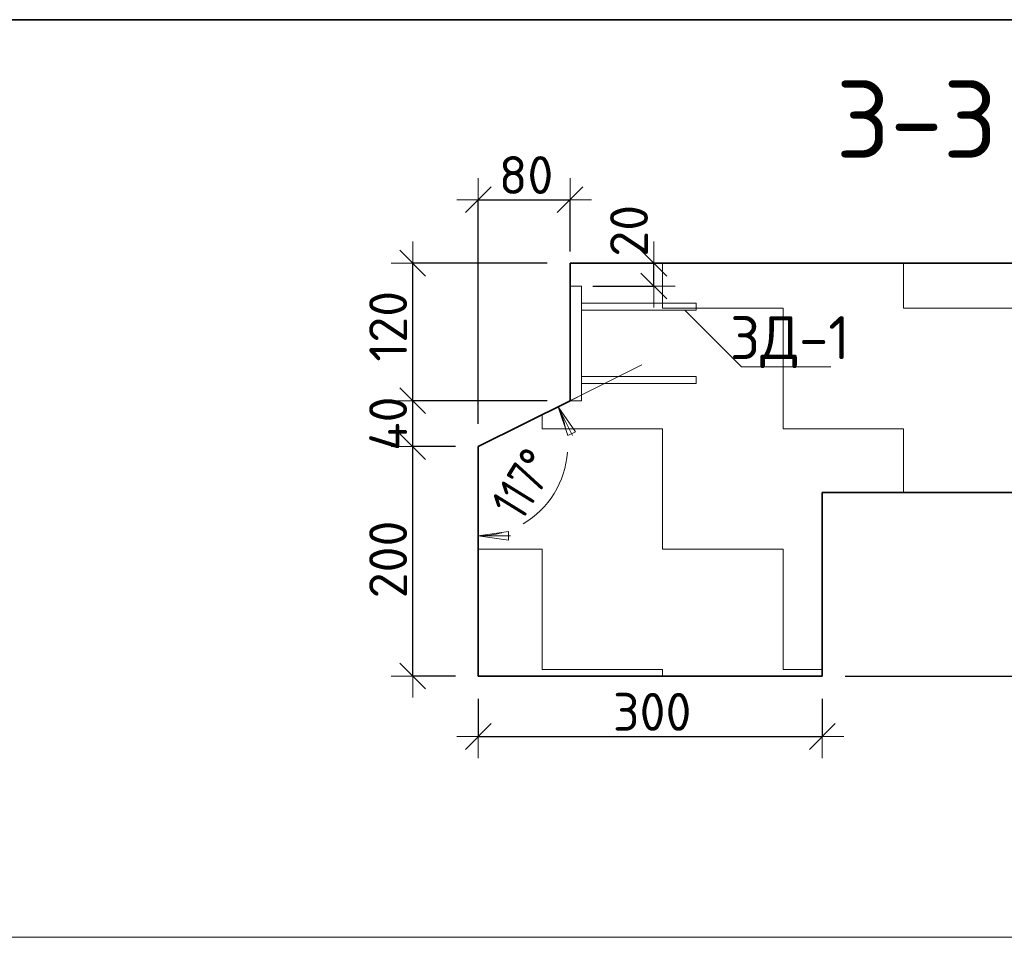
# Model space of a CAD drawing. Header units: metres. Extents: x -38 to 97, y -15 to 21.
# Tile 153 of 184: x 74.199 to 75.058, y 12.472 to 13.272. Entities that reach past the tile are written whole.
import ezdxf

# ---------------------------------------------------------------- set-up
doc = ezdxf.new("R2010")
doc.units = ezdxf.units.M
doc.header["$PDMODE"] = 65
for name, color, linetype, lineweight in [('XR$3$Перекрытие_ Сборный элемент', 7, 'Continuous', 35), ('XR$3$Размерная линия_ общее', 7, 'Continuous', 13), ('XR$3$Текст_ общее_1', 7, 'Continuous', 13), ('XR$4$Перекрытие_ Сборный элемент', 7, 'Continuous', 35), ('XR$4$Размерная линия_ общее', 7, 'Continuous', 13), ('XR$4$Текст_ общее_1', 7, 'Continuous', 13)]:
    doc.layers.add(name, color=color, linetype=linetype, lineweight=lineweight)
doc.styles.add('ISOCPEUR', font='txt')
doc.dimstyles.new('DIMSTYLE_11', dxfattribs={"dimtxt": 0.033, "dimasz": 0.0375, "dimexe": 0, "dimexo": 0, "dimgap": 0.0165, "dimtad": 2, "dimdec": 0, "dimlfac": 1000, "dimrnd": 1, "dimzin": 12, "dimdsep": 46, "dimtxsty": 'ISOCPEUR', "dimblk1": 'ALL_ML_STRICH', "dimblk2": 'ALL_ML_STRICH', "dimsah": 1, "dimcen": 0, "dimclrd": 7, "dimclre": 256, "dimclrt": 7, "dimadec": 0, "dimazin": 0, "dimtfac": 1, "dimtdec": 0, "dimtix": 1, "dimtmove": 2, "dimatfit": 3, "dimfxl": 0, "dimtvp": 1.2, "dimtzin": 0, "dimlwd": 0, "dimlwe": -3, "dimarcsym": 0})
doc.dimstyles.new('DIMSTYLE_28', dxfattribs={"dimtxt": 0.033, "dimasz": 0.0375, "dimexe": 0, "dimexo": 0, "dimgap": 0.0165, "dimtad": 2, "dimdec": 0, "dimlfac": 1000, "dimrnd": 5, "dimzin": 12, "dimdsep": 46, "dimtxsty": 'ISOCPEUR', "dimblk1": 'ALL_ML_STRICH', "dimblk2": 'ALL_ML_STRICH', "dimsah": 1, "dimcen": 0, "dimclrd": 7, "dimclre": 256, "dimclrt": 7, "dimadec": 0, "dimazin": 0, "dimtfac": 1, "dimtdec": 0, "dimtix": 1, "dimtmove": 2, "dimatfit": 3, "dimfxl": 0, "dimtzin": 0, "dimlwd": 0, "dimlwe": -3, "dimarcsym": 0})
doc.dimstyles.new('DIMSTYLE_29', dxfattribs={"dimtxt": 0.033, "dimasz": 0.0375, "dimexe": 0, "dimexo": 0, "dimgap": 0.0165, "dimtad": 2, "dimdec": 0, "dimlfac": 1000, "dimrnd": 5, "dimzin": 12, "dimdsep": 46, "dimtxsty": 'ISOCPEUR', "dimblk1": 'ALL_ML_STRICH', "dimblk2": 'ALL_ML_STRICH', "dimsah": 1, "dimcen": 0, "dimclrd": 7, "dimclre": 256, "dimclrt": 7, "dimadec": 0, "dimazin": 0, "dimtfac": 1, "dimtdec": 0, "dimtix": 1, "dimtmove": 2, "dimatfit": 3, "dimfxl": 0, "dimtvp": 1.2, "dimtzin": 0, "dimlwd": 0, "dimlwe": -3, "dimarcsym": 0})
doc.dimstyles.new('DIMSTYLE_30', dxfattribs={"dimtxt": 0.033, "dimasz": 0.0375, "dimexe": 0, "dimexo": 0, "dimgap": 0.0165, "dimtad": 2, "dimdec": 0, "dimlfac": 1000, "dimrnd": 5, "dimzin": 12, "dimdsep": 46, "dimtxsty": 'ISOCPEUR', "dimblk1": 'ALL_ML_STRICH', "dimblk2": 'ALL_ML_STRICH', "dimsah": 1, "dimcen": 0, "dimclrd": 7, "dimclre": 256, "dimclrt": 7, "dimadec": 0, "dimazin": 0, "dimtfac": 1, "dimtdec": 0, "dimtix": 1, "dimtmove": 2, "dimatfit": 3, "dimfxl": 0, "dimtzin": 0, "dimlwd": 0, "dimlwe": -3, "dimarcsym": 0})
doc.dimstyles.new('DIMSTYLE_35', dxfattribs={"dimtxt": 0.033, "dimasz": 0.0375, "dimexe": 0, "dimexo": 0, "dimgap": 0.0165, "dimtad": 2, "dimdec": 0, "dimlfac": 1000, "dimrnd": 5, "dimzin": 12, "dimdsep": 46, "dimtxsty": 'ISOCPEUR', "dimblk1": 'ALL_ML_STRICH', "dimblk2": 'ALL_ML_STRICH', "dimsah": 1, "dimcen": 0, "dimclrd": 7, "dimclre": 256, "dimclrt": 7, "dimadec": 0, "dimazin": 0, "dimtfac": 1, "dimtdec": 0, "dimtix": 1, "dimtmove": 2, "dimatfit": 3, "dimfxl": 0, "dimtvp": 1.2, "dimtzin": 0, "dimlwd": 0, "dimlwe": -3, "dimarcsym": 0})
doc.dimstyles.new('DIMSTYLE_8', dxfattribs={"dimtxt": 0.033, "dimasz": 0.0375, "dimexe": 0, "dimexo": 0, "dimgap": 0.0165, "dimtad": 2, "dimdec": 0, "dimlfac": 1000, "dimrnd": 1, "dimzin": 12, "dimdsep": 46, "dimtxsty": 'ISOCPEUR', "dimblk1": 'ALL_ML_STRICH', "dimblk2": 'ALL_ML_STRICH', "dimsah": 1, "dimcen": 0, "dimclrd": 7, "dimclre": 256, "dimclrt": 7, "dimadec": 0, "dimazin": 0, "dimtfac": 1, "dimtdec": 0, "dimtix": 1, "dimtmove": 2, "dimatfit": 3, "dimfxl": 0, "dimtzin": 0, "dimlwd": 0, "dimlwe": -3, "dimarcsym": 0})
pattern_1 = [(0, (0.21, 0.21), (0.105, 0.105), [0.105, -0.105]), (90, (0.21, 0.21), (-0.105, 0.105), [0.105, -0.105])]

# ---------------------------------------------------------------- blocks, each defined once
blk = doc.blocks.new('ALL_ML_STRICH')
at = {"color": 0, "linetype": 'ByBlock', "lineweight": -2}
for p, q in [((0, -0.5), (0, 0.5)), ((-0.3, -0.3), (0.3, 0.3)), ((-1, 0), (0.5, 0))]:
    blk.add_line(p, q, dxfattribs=at)
blk = doc.blocks.new('*D104')
at = {"layer": 'DEFPOINTS', "color": 7, "linetype": 'Continuous', "lineweight": 13, "transparency": 33554687}
for p in [(75.22301, 12.85949), (75.31543, 12.85949), (74.89936, 12.69949)]:
    blk.add_point(p, dxfattribs=at)
at = {"layer": 'XR$3$Размерная линия_ общее', "color": 253, "linetype": 'Continuous', "lineweight": -2, "true_color": 0xa0a0a0, "transparency": 33554687}
for p, q in [((75.24301, 12.85949), (75.31543, 12.85949)), ((74.91936, 12.69949), (75.31543, 12.69949))]:
    blk.add_line(p, q, dxfattribs=at)
at = {"layer": 'XR$3$Размерная линия_ общее', "color": 7, "linetype": 'Continuous', "lineweight": -2, "transparency": 33554687}
blk.add_line((75.31543, 12.85949), (75.31543, 12.69949), dxfattribs=at)
at = {"layer": 'XR$3$Размерная линия_ общее', "color": 7, "linetype": 'Continuous', "lineweight": 13, "transparency": 33554687, "xscale": 0.0375, "yscale": 0.0375, "zscale": 0.0375}
for p, rotation in [((75.31543, 12.85949), 90), ((75.31543, 12.69949), 270)]:
    blk.add_blockref('ALL_ML_STRICH', p, dxfattribs=dict(at, rotation=rotation))
at = {"layer": 'XR$3$Размерная линия_ общее', "color": 7, "linetype": 'Continuous', "lineweight": 13, "transparency": 33554687, "insert": (75.29393, 12.78444), "char_height": 0.033, "width": 0.099, "attachment_point": 5, "rotation": 90, "style": 'ISOCPEUR'}
blk.add_mtext('\\A1;{160}', dxfattribs=at)
blk = doc.blocks.new('*D113')
at = {"layer": 'DEFPOINTS', "color": 7, "linetype": 'Continuous', "lineweight": 13, "transparency": 33554687}
for p in [(74.59936, 12.69949), (74.89936, 12.69949), (74.59936, 12.64675)]:
    blk.add_point(p, dxfattribs=at)
at = {"layer": 'XR$3$Размерная линия_ общее', "color": 253, "linetype": 'Continuous', "lineweight": -2, "true_color": 0xa0a0a0, "transparency": 33554687}
for p, q in [((74.59936, 12.67949), (74.59936, 12.64675)), ((74.89936, 12.67949), (74.89936, 12.64675))]:
    blk.add_line(p, q, dxfattribs=at)
at = {"layer": 'XR$3$Размерная линия_ общее', "color": 7, "linetype": 'Continuous', "lineweight": -2, "transparency": 33554687}
blk.add_line((74.59936, 12.64675), (74.89936, 12.64675), dxfattribs=at)
at = {"layer": 'XR$3$Размерная линия_ общее', "color": 7, "linetype": 'Continuous', "lineweight": 13, "transparency": 33554687, "xscale": 0.0375, "yscale": 0.0375, "zscale": 0.0375, "rotation": 180}
blk.add_blockref('ALL_ML_STRICH', (74.59936, 12.64675), dxfattribs=at)
at = {"layer": 'XR$3$Размерная линия_ общее', "color": 7, "linetype": 'Continuous', "lineweight": 13, "transparency": 33554687, "xscale": 0.0375, "yscale": 0.0375, "zscale": 0.0375}
blk.add_blockref('ALL_ML_STRICH', (74.89936, 12.64675), dxfattribs=at)
at = {"layer": 'XR$3$Размерная линия_ общее', "color": 7, "linetype": 'Continuous', "lineweight": 13, "transparency": 33554687, "insert": (74.75101, 12.66825), "char_height": 0.033, "width": 0.099, "attachment_point": 5, "style": 'ISOCPEUR'}
blk.add_mtext('\\A1;{300}', dxfattribs=at)
blk = doc.blocks.new('*D224')
at = {"layer": 'DEFPOINTS', "color": 7, "linetype": 'Continuous', "lineweight": 13, "transparency": 33554687}
for p in [(74.59936, 12.89949), (74.54217, 12.69949), (74.59936, 12.69949)]:
    blk.add_point(p, dxfattribs=at)
at = {"layer": 'XR$3$Размерная линия_ общее', "color": 253, "linetype": 'Continuous', "lineweight": -2, "true_color": 0xa0a0a0, "transparency": 33554687}
for p, q in [((74.57936, 12.89949), (74.54217, 12.89949)), ((74.57936, 12.69949), (74.54217, 12.69949))]:
    blk.add_line(p, q, dxfattribs=at)
at = {"layer": 'XR$3$Размерная линия_ общее', "color": 7, "linetype": 'Continuous', "lineweight": -2, "transparency": 33554687}
blk.add_line((74.54217, 12.69949), (74.54217, 12.89949), dxfattribs=at)
at = {"layer": 'XR$3$Размерная линия_ общее', "color": 7, "linetype": 'Continuous', "lineweight": 13, "transparency": 33554687, "xscale": 0.0375, "yscale": 0.0375, "zscale": 0.0375}
for p, rotation in [((74.54217, 12.89949), 90), ((74.54217, 12.69949), 270)]:
    blk.add_blockref('ALL_ML_STRICH', p, dxfattribs=dict(at, rotation=rotation))
at = {"layer": 'XR$3$Размерная линия_ общее', "color": 7, "linetype": 'Continuous', "lineweight": 13, "transparency": 33554687, "insert": (74.52067, 12.80114), "char_height": 0.033, "width": 0.099, "attachment_point": 5, "rotation": 90, "style": 'ISOCPEUR'}
blk.add_mtext('\\A1;{200}', dxfattribs=at)
blk = doc.blocks.new('*D225')
at = {"layer": 'DEFPOINTS', "color": 7, "linetype": 'Continuous', "lineweight": 13, "transparency": 33554687}
for p in [(74.67936, 12.93949), (74.54217, 12.89949), (74.59936, 12.89949)]:
    blk.add_point(p, dxfattribs=at)
at = {"layer": 'XR$3$Размерная линия_ общее', "color": 253, "linetype": 'Continuous', "lineweight": -2, "true_color": 0xa0a0a0, "transparency": 33554687}
for p, q in [((74.65936, 12.93949), (74.54217, 12.93949)), ((74.57936, 12.89949), (74.54217, 12.89949))]:
    blk.add_line(p, q, dxfattribs=at)
at = {"layer": 'XR$3$Размерная линия_ общее', "color": 7, "linetype": 'Continuous', "lineweight": -2, "transparency": 33554687}
blk.add_line((74.54217, 12.89949), (74.54217, 12.93949), dxfattribs=at)
at = {"layer": 'XR$3$Размерная линия_ общее', "color": 7, "linetype": 'Continuous', "lineweight": 13, "transparency": 33554687, "xscale": 0.0375, "yscale": 0.0375, "zscale": 0.0375}
for p, rotation in [((74.54217, 12.93949), 90), ((74.54217, 12.89949), 270)]:
    blk.add_blockref('ALL_ML_STRICH', p, dxfattribs=dict(at, rotation=rotation))
at = {"layer": 'XR$3$Размерная линия_ общее', "color": 7, "linetype": 'Continuous', "lineweight": 13, "transparency": 33554687, "insert": (74.52067, 12.91949), "char_height": 0.033, "width": 0.066, "attachment_point": 5, "rotation": 90, "style": 'ISOCPEUR'}
blk.add_mtext('\\A1;{40}', dxfattribs=at)
blk = doc.blocks.new('*D226')
at = {"layer": 'DEFPOINTS', "color": 7, "linetype": 'Continuous', "lineweight": 13, "transparency": 33554687}
for p in [(74.67936, 13.05949), (74.54217, 12.93949), (74.67936, 12.93949)]:
    blk.add_point(p, dxfattribs=at)
at = {"layer": 'XR$3$Размерная линия_ общее', "color": 253, "linetype": 'Continuous', "lineweight": -2, "true_color": 0xa0a0a0, "transparency": 33554687}
for p, q in [((74.65936, 13.05949), (74.54217, 13.05949)), ((74.65936, 12.93949), (74.54217, 12.93949))]:
    blk.add_line(p, q, dxfattribs=at)
at = {"layer": 'XR$3$Размерная линия_ общее', "color": 7, "linetype": 'Continuous', "lineweight": -2, "transparency": 33554687}
blk.add_line((74.54217, 12.93949), (74.54217, 13.05949), dxfattribs=at)
at = {"layer": 'XR$3$Размерная линия_ общее', "color": 7, "linetype": 'Continuous', "lineweight": 13, "transparency": 33554687, "xscale": 0.0375, "yscale": 0.0375, "zscale": 0.0375}
for p, rotation in [((74.54217, 13.05949), 90), ((74.54217, 12.93949), 270)]:
    blk.add_blockref('ALL_ML_STRICH', p, dxfattribs=dict(at, rotation=rotation))
at = {"layer": 'XR$3$Размерная линия_ общее', "color": 7, "linetype": 'Continuous', "lineweight": 13, "transparency": 33554687, "insert": (74.52067, 13.00444), "char_height": 0.033, "width": 0.099, "attachment_point": 5, "rotation": 90, "style": 'ISOCPEUR'}
blk.add_mtext('\\A1;{120}', dxfattribs=at)
blk = doc.blocks.new('СЛОЖНЫЙ_ОБЪЕКТ_38')
at = {"layer": 'XR$3$Перекрытие_ Сборный элемент', "color": 7, "linetype": 'Continuous', "lineweight": 13, "transparency": 33554687}
for points in [[(74.68936, 12.93949), (74.68936, 13.03949), (74.67936, 13.03949), (74.67936, 12.93949), (74.68936, 12.93949)], [(74.68936, 13.02449), (74.68936, 13.01849), (74.78936, 13.01849), (74.78936, 13.02449), (74.68936, 13.02449)], [(74.68936, 12.95449), (74.68936, 12.96049), (74.78936, 12.96049), (74.78936, 12.95449), (74.68936, 12.95449)]]:
    blk.add_lwpolyline(points, close=True, dxfattribs=at)
blk = doc.blocks.new('*D230')
at = {"layer": 'DEFPOINTS', "color": 7, "linetype": 'Continuous', "lineweight": 13, "transparency": 33554687}
for p in [(74.59936, 13.11478), (74.67936, 13.04949), (74.59936, 12.89949)]:
    blk.add_point(p, dxfattribs=at)
at = {"layer": 'XR$3$Размерная линия_ общее', "color": 253, "linetype": 'Continuous', "lineweight": -2, "true_color": 0xa0a0a0, "transparency": 33554687}
for p, q in [((74.59936, 12.91949), (74.59936, 13.11478)), ((74.67936, 13.06949), (74.67936, 13.11478))]:
    blk.add_line(p, q, dxfattribs=at)
at = {"layer": 'XR$3$Размерная линия_ общее', "color": 7, "linetype": 'Continuous', "lineweight": -2, "transparency": 33554687}
blk.add_line((74.59936, 13.11478), (74.67936, 13.11478), dxfattribs=at)
at = {"layer": 'XR$3$Размерная линия_ общее', "color": 7, "linetype": 'Continuous', "lineweight": 13, "transparency": 33554687, "xscale": 0.0375, "yscale": 0.0375, "zscale": 0.0375, "rotation": 180}
blk.add_blockref('ALL_ML_STRICH', (74.59936, 13.11478), dxfattribs=at)
at = {"layer": 'XR$3$Размерная линия_ общее', "color": 7, "linetype": 'Continuous', "lineweight": 13, "transparency": 33554687, "xscale": 0.0375, "yscale": 0.0375, "zscale": 0.0375}
blk.add_blockref('ALL_ML_STRICH', (74.67936, 13.11478), dxfattribs=at)
at = {"layer": 'XR$3$Размерная линия_ общее', "color": 7, "linetype": 'Continuous', "lineweight": 13, "transparency": 33554687, "insert": (74.64101, 13.13628), "char_height": 0.033, "width": 0.066, "attachment_point": 5, "style": 'ISOCPEUR'}
blk.add_mtext('\\A1;{80}', dxfattribs=at)
blk = doc.blocks.new('COMPLEX_ANGLEDIM_0')
at = {"color": 7, "linetype": 'Continuous', "lineweight": 13, "transparency": 33554687}
for p, q in [((74.66894, 12.93427), (74.68571, 12.94266)), ((74.66894, 12.93427), (74.65217, 12.92589)), ((74.66894, 12.93427), (74.68403, 12.91247)), ((74.67732, 12.90912), (74.66894, 12.93427)), ((74.66894, 12.93427), (74.68152, 12.90912)), ((74.66894, 12.93427), (74.66894, 12.93427)), ((74.68403, 12.91247), (74.67732, 12.90912)), ((74.59936, 12.82169), (74.59936, 12.84044)), ((74.62561, 12.82544), (74.59936, 12.82169)), ((74.59936, 12.82169), (74.62561, 12.81794)), ((74.59936, 12.82169), (74.62749, 12.82169)), ((74.59936, 12.82169), (74.59936, 12.82169)), ((74.59936, 12.82169), (74.59936, 12.80294)), ((74.62561, 12.81794), (74.62561, 12.82544))]:
    blk.add_line(p, q, dxfattribs=at)
for start, end in [(10.78743, 26.56505), (300.16526, 356.39981), (270, 285.2956)]:
    blk.add_arc((74.59936, 12.89949), 0.07779, start, end, dxfattribs=at)
at = {"color": 7, "linetype": 'Continuous', "lineweight": 13, "transparency": 33554687, "insert": (74.63711, 12.8332), "char_height": 0.033, "width": 0.0889719, "attachment_point": 7, "rotation": 58.28253, "style": 'ISOCPEUR'}
blk.add_mtext('\\W0.79;117%%d', dxfattribs=at)
blk = doc.blocks.new('*D232')
at = {"layer": 'DEFPOINTS', "color": 7, "linetype": 'Continuous', "lineweight": 13, "transparency": 33554687}
for p in [(74.67936, 13.05949), (74.67936, 13.03949), (74.75239, 13.03949)]:
    blk.add_point(p, dxfattribs=at)
at = {"layer": 'XR$3$Размерная линия_ общее', "color": 253, "linetype": 'Continuous', "lineweight": -2, "true_color": 0xa0a0a0, "transparency": 33554687}
for p, q in [((74.69936, 13.05949), (74.75239, 13.05949)), ((74.69936, 13.03949), (74.75239, 13.03949))]:
    blk.add_line(p, q, dxfattribs=at)
at = {"layer": 'XR$3$Размерная линия_ общее', "color": 7, "linetype": 'Continuous', "lineweight": -2, "transparency": 33554687}
blk.add_line((74.75239, 13.03949), (74.75239, 13.05949), dxfattribs=at)
at = {"layer": 'XR$3$Размерная линия_ общее', "color": 7, "linetype": 'Continuous', "lineweight": 13, "transparency": 33554687, "xscale": 0.0375, "yscale": 0.0375, "zscale": 0.0375}
for p, rotation in [((74.75239, 13.05949), 90), ((74.75239, 13.03949), 270)]:
    blk.add_blockref('ALL_ML_STRICH', p, dxfattribs=dict(at, rotation=rotation))
at = {"layer": 'XR$3$Размерная линия_ общее', "color": 7, "linetype": 'Continuous', "lineweight": 13, "transparency": 33554687, "insert": (74.7308, 13.0877), "char_height": 0.033, "width": 0.066, "attachment_point": 5, "rotation": 90, "style": 'ISOCPEUR'}
blk.add_mtext('\\A1;{20}', dxfattribs=at)
blk = doc.blocks.new('*D549')
at = {"layer": 'DEFPOINTS', "color": 7, "linetype": 'Continuous', "lineweight": 13, "transparency": 33554687}
for p in [(75.22301, 12.85949), (75.31543, 12.85949), (74.89936, 12.69949)]:
    blk.add_point(p, dxfattribs=at)
at = {"layer": 'XR$4$Размерная линия_ общее', "color": 253, "linetype": 'Continuous', "lineweight": -2, "true_color": 0xa0a0a0, "transparency": 33554687}
for p, q in [((75.24301, 12.85949), (75.31543, 12.85949)), ((74.91936, 12.69949), (75.31543, 12.69949))]:
    blk.add_line(p, q, dxfattribs=at)
at = {"layer": 'XR$4$Размерная линия_ общее', "color": 7, "linetype": 'Continuous', "lineweight": -2, "transparency": 33554687}
blk.add_line((75.31543, 12.85949), (75.31543, 12.69949), dxfattribs=at)
at = {"layer": 'XR$4$Размерная линия_ общее', "color": 7, "linetype": 'Continuous', "lineweight": 13, "transparency": 33554687, "xscale": 0.0375, "yscale": 0.0375, "zscale": 0.0375}
for p, rotation in [((75.31543, 12.85949), 90), ((75.31543, 12.69949), 270)]:
    blk.add_blockref('ALL_ML_STRICH', p, dxfattribs=dict(at, rotation=rotation))
at = {"layer": 'XR$4$Размерная линия_ общее', "color": 7, "linetype": 'Continuous', "lineweight": 13, "transparency": 33554687, "insert": (75.29393, 12.78444), "char_height": 0.033, "width": 0.099, "attachment_point": 5, "rotation": 90, "style": 'ISOCPEUR'}
blk.add_mtext('\\A1;{160}', dxfattribs=at)
blk = doc.blocks.new('*D554')
at = {"layer": 'DEFPOINTS', "color": 7, "linetype": 'Continuous', "lineweight": 13, "transparency": 33554687}
for p in [(74.59936, 12.69949), (74.89936, 12.69949), (74.59936, 12.64675)]:
    blk.add_point(p, dxfattribs=at)
at = {"layer": 'XR$4$Размерная линия_ общее', "color": 253, "linetype": 'Continuous', "lineweight": -2, "true_color": 0xa0a0a0, "transparency": 33554687}
for p, q in [((74.59936, 12.67949), (74.59936, 12.64675)), ((74.89936, 12.67949), (74.89936, 12.64675))]:
    blk.add_line(p, q, dxfattribs=at)
at = {"layer": 'XR$4$Размерная линия_ общее', "color": 7, "linetype": 'Continuous', "lineweight": -2, "transparency": 33554687}
blk.add_line((74.59936, 12.64675), (74.89936, 12.64675), dxfattribs=at)
at = {"layer": 'XR$4$Размерная линия_ общее', "color": 7, "linetype": 'Continuous', "lineweight": 13, "transparency": 33554687, "xscale": 0.0375, "yscale": 0.0375, "zscale": 0.0375, "rotation": 180}
blk.add_blockref('ALL_ML_STRICH', (74.59936, 12.64675), dxfattribs=at)
at = {"layer": 'XR$4$Размерная линия_ общее', "color": 7, "linetype": 'Continuous', "lineweight": 13, "transparency": 33554687, "xscale": 0.0375, "yscale": 0.0375, "zscale": 0.0375}
blk.add_blockref('ALL_ML_STRICH', (74.89936, 12.64675), dxfattribs=at)
at = {"layer": 'XR$4$Размерная линия_ общее', "color": 7, "linetype": 'Continuous', "lineweight": 13, "transparency": 33554687, "insert": (74.75101, 12.66825), "char_height": 0.033, "width": 0.099, "attachment_point": 5, "style": 'ISOCPEUR'}
blk.add_mtext('\\A1;{300}', dxfattribs=at)
blk = doc.blocks.new('*D555')
at = {"layer": 'DEFPOINTS', "color": 7, "linetype": 'Continuous', "lineweight": 13, "transparency": 33554687}
for p in [(74.59936, 12.89949), (74.54217, 12.69949), (74.59936, 12.69949)]:
    blk.add_point(p, dxfattribs=at)
at = {"layer": 'XR$4$Размерная линия_ общее', "color": 253, "linetype": 'Continuous', "lineweight": -2, "true_color": 0xa0a0a0, "transparency": 33554687}
for p, q in [((74.57936, 12.89949), (74.54217, 12.89949)), ((74.57936, 12.69949), (74.54217, 12.69949))]:
    blk.add_line(p, q, dxfattribs=at)
at = {"layer": 'XR$4$Размерная линия_ общее', "color": 7, "linetype": 'Continuous', "lineweight": -2, "transparency": 33554687}
blk.add_line((74.54217, 12.69949), (74.54217, 12.89949), dxfattribs=at)
at = {"layer": 'XR$4$Размерная линия_ общее', "color": 7, "linetype": 'Continuous', "lineweight": 13, "transparency": 33554687, "xscale": 0.0375, "yscale": 0.0375, "zscale": 0.0375}
for p, rotation in [((74.54217, 12.89949), 90), ((74.54217, 12.69949), 270)]:
    blk.add_blockref('ALL_ML_STRICH', p, dxfattribs=dict(at, rotation=rotation))
at = {"layer": 'XR$4$Размерная линия_ общее', "color": 7, "linetype": 'Continuous', "lineweight": 13, "transparency": 33554687, "insert": (74.52067, 12.80114), "char_height": 0.033, "width": 0.099, "attachment_point": 5, "rotation": 90, "style": 'ISOCPEUR'}
blk.add_mtext('\\A1;{200}', dxfattribs=at)
blk = doc.blocks.new('*D556')
at = {"layer": 'DEFPOINTS', "color": 7, "linetype": 'Continuous', "lineweight": 13, "transparency": 33554687}
for p in [(74.67936, 12.93949), (74.54217, 12.89949), (74.59936, 12.89949)]:
    blk.add_point(p, dxfattribs=at)
at = {"layer": 'XR$4$Размерная линия_ общее', "color": 253, "linetype": 'Continuous', "lineweight": -2, "true_color": 0xa0a0a0, "transparency": 33554687}
for p, q in [((74.65936, 12.93949), (74.54217, 12.93949)), ((74.57936, 12.89949), (74.54217, 12.89949))]:
    blk.add_line(p, q, dxfattribs=at)
at = {"layer": 'XR$4$Размерная линия_ общее', "color": 7, "linetype": 'Continuous', "lineweight": -2, "transparency": 33554687}
blk.add_line((74.54217, 12.89949), (74.54217, 12.93949), dxfattribs=at)
at = {"layer": 'XR$4$Размерная линия_ общее', "color": 7, "linetype": 'Continuous', "lineweight": 13, "transparency": 33554687, "xscale": 0.0375, "yscale": 0.0375, "zscale": 0.0375}
for p, rotation in [((74.54217, 12.93949), 90), ((74.54217, 12.89949), 270)]:
    blk.add_blockref('ALL_ML_STRICH', p, dxfattribs=dict(at, rotation=rotation))
at = {"layer": 'XR$4$Размерная линия_ общее', "color": 7, "linetype": 'Continuous', "lineweight": 13, "transparency": 33554687, "insert": (74.52067, 12.91949), "char_height": 0.033, "width": 0.066, "attachment_point": 5, "rotation": 90, "style": 'ISOCPEUR'}
blk.add_mtext('\\A1;{40}', dxfattribs=at)
blk = doc.blocks.new('*D557')
at = {"layer": 'DEFPOINTS', "color": 7, "linetype": 'Continuous', "lineweight": 13, "transparency": 33554687}
for p in [(74.67936, 13.05949), (74.54217, 12.93949), (74.67936, 12.93949)]:
    blk.add_point(p, dxfattribs=at)
at = {"layer": 'XR$4$Размерная линия_ общее', "color": 253, "linetype": 'Continuous', "lineweight": -2, "true_color": 0xa0a0a0, "transparency": 33554687}
for p, q in [((74.65936, 13.05949), (74.54217, 13.05949)), ((74.65936, 12.93949), (74.54217, 12.93949))]:
    blk.add_line(p, q, dxfattribs=at)
at = {"layer": 'XR$4$Размерная линия_ общее', "color": 7, "linetype": 'Continuous', "lineweight": -2, "transparency": 33554687}
blk.add_line((74.54217, 12.93949), (74.54217, 13.05949), dxfattribs=at)
at = {"layer": 'XR$4$Размерная линия_ общее', "color": 7, "linetype": 'Continuous', "lineweight": 13, "transparency": 33554687, "xscale": 0.0375, "yscale": 0.0375, "zscale": 0.0375}
for p, rotation in [((74.54217, 13.05949), 90), ((74.54217, 12.93949), 270)]:
    blk.add_blockref('ALL_ML_STRICH', p, dxfattribs=dict(at, rotation=rotation))
at = {"layer": 'XR$4$Размерная линия_ общее', "color": 7, "linetype": 'Continuous', "lineweight": 13, "transparency": 33554687, "insert": (74.52067, 13.00444), "char_height": 0.033, "width": 0.099, "attachment_point": 5, "rotation": 90, "style": 'ISOCPEUR'}
blk.add_mtext('\\A1;{120}', dxfattribs=at)
blk = doc.blocks.new('СЛОЖНЫЙ_ОБЪЕКТ_79')
at = {"layer": 'XR$4$Перекрытие_ Сборный элемент', "color": 7, "linetype": 'Continuous', "lineweight": 13, "transparency": 33554687}
for points in [[(74.68936, 12.93949), (74.68936, 13.03949), (74.67936, 13.03949), (74.67936, 12.93949), (74.68936, 12.93949)], [(74.68936, 13.02449), (74.68936, 13.01849), (74.78936, 13.01849), (74.78936, 13.02449), (74.68936, 13.02449)], [(74.68936, 12.95449), (74.68936, 12.96049), (74.78936, 12.96049), (74.78936, 12.95449), (74.68936, 12.95449)]]:
    blk.add_lwpolyline(points, close=True, dxfattribs=at)
blk = doc.blocks.new('*D561')
at = {"layer": 'DEFPOINTS', "color": 7, "linetype": 'Continuous', "lineweight": 13, "transparency": 33554687}
for p in [(74.59936, 13.11478), (74.67936, 13.04949), (74.59936, 12.89949)]:
    blk.add_point(p, dxfattribs=at)
at = {"layer": 'XR$4$Размерная линия_ общее', "color": 253, "linetype": 'Continuous', "lineweight": -2, "true_color": 0xa0a0a0, "transparency": 33554687}
for p, q in [((74.59936, 12.91949), (74.59936, 13.11478)), ((74.67936, 13.06949), (74.67936, 13.11478))]:
    blk.add_line(p, q, dxfattribs=at)
at = {"layer": 'XR$4$Размерная линия_ общее', "color": 7, "linetype": 'Continuous', "lineweight": -2, "transparency": 33554687}
blk.add_line((74.59936, 13.11478), (74.67936, 13.11478), dxfattribs=at)
at = {"layer": 'XR$4$Размерная линия_ общее', "color": 7, "linetype": 'Continuous', "lineweight": 13, "transparency": 33554687, "xscale": 0.0375, "yscale": 0.0375, "zscale": 0.0375, "rotation": 180}
blk.add_blockref('ALL_ML_STRICH', (74.59936, 13.11478), dxfattribs=at)
at = {"layer": 'XR$4$Размерная линия_ общее', "color": 7, "linetype": 'Continuous', "lineweight": 13, "transparency": 33554687, "xscale": 0.0375, "yscale": 0.0375, "zscale": 0.0375}
blk.add_blockref('ALL_ML_STRICH', (74.67936, 13.11478), dxfattribs=at)
at = {"layer": 'XR$4$Размерная линия_ общее', "color": 7, "linetype": 'Continuous', "lineweight": 13, "transparency": 33554687, "insert": (74.64101, 13.13628), "char_height": 0.033, "width": 0.066, "attachment_point": 5, "style": 'ISOCPEUR'}
blk.add_mtext('\\A1;{80}', dxfattribs=at)
blk = doc.blocks.new('*D562')
at = {"layer": 'DEFPOINTS', "color": 7, "linetype": 'Continuous', "lineweight": 13, "transparency": 33554687}
for p in [(74.67936, 13.05949), (74.67936, 13.03949), (74.75239, 13.03949)]:
    blk.add_point(p, dxfattribs=at)
at = {"layer": 'XR$4$Размерная линия_ общее', "color": 253, "linetype": 'Continuous', "lineweight": -2, "true_color": 0xa0a0a0, "transparency": 33554687}
for p, q in [((74.69936, 13.05949), (74.75239, 13.05949)), ((74.69936, 13.03949), (74.75239, 13.03949))]:
    blk.add_line(p, q, dxfattribs=at)
at = {"layer": 'XR$4$Размерная линия_ общее', "color": 7, "linetype": 'Continuous', "lineweight": -2, "transparency": 33554687}
blk.add_line((74.75239, 13.03949), (74.75239, 13.05949), dxfattribs=at)
at = {"layer": 'XR$4$Размерная линия_ общее', "color": 7, "linetype": 'Continuous', "lineweight": 13, "transparency": 33554687, "xscale": 0.0375, "yscale": 0.0375, "zscale": 0.0375}
for p, rotation in [((74.75239, 13.05949), 90), ((74.75239, 13.03949), 270)]:
    blk.add_blockref('ALL_ML_STRICH', p, dxfattribs=dict(at, rotation=rotation))
at = {"layer": 'XR$4$Размерная линия_ общее', "color": 7, "linetype": 'Continuous', "lineweight": 13, "transparency": 33554687, "insert": (74.7308, 13.0877), "char_height": 0.033, "width": 0.066, "attachment_point": 5, "rotation": 90, "style": 'ISOCPEUR'}
blk.add_mtext('\\A1;{20}', dxfattribs=at)
blk = doc.blocks.new('COMPLEX_ANGLEDIM_1')
at = {"color": 7, "linetype": 'Continuous', "lineweight": 13, "transparency": 33554687}
for p, q in [((74.66894, 12.93427), (74.68571, 12.94266)), ((74.66894, 12.93427), (74.65217, 12.92589)), ((74.66894, 12.93427), (74.68403, 12.91247)), ((74.67732, 12.90912), (74.66894, 12.93427)), ((74.66894, 12.93427), (74.68152, 12.90912)), ((74.66894, 12.93427), (74.66894, 12.93427)), ((74.68403, 12.91247), (74.67732, 12.90912)), ((74.59936, 12.82169), (74.59936, 12.84044)), ((74.62561, 12.82544), (74.59936, 12.82169)), ((74.59936, 12.82169), (74.62561, 12.81794)), ((74.59936, 12.82169), (74.62749, 12.82169)), ((74.59936, 12.82169), (74.59936, 12.82169)), ((74.59936, 12.82169), (74.59936, 12.80294)), ((74.62561, 12.81794), (74.62561, 12.82544))]:
    blk.add_line(p, q, dxfattribs=at)
for start, end in [(10.78743, 26.56505), (300.16526, 356.39981), (270, 285.2956)]:
    blk.add_arc((74.59936, 12.89949), 0.07779, start, end, dxfattribs=at)
at = {"color": 7, "linetype": 'Continuous', "lineweight": 13, "transparency": 33554687, "insert": (74.63711, 12.8332), "char_height": 0.033, "width": 0.0889719, "attachment_point": 7, "rotation": 58.28253, "style": 'ISOCPEUR'}
blk.add_mtext('\\W0.79;117%%d', dxfattribs=at)

msp = doc.modelspace()

# ---------------------------------------------------------------- hatches: boundary and pattern name
at = {"linetype": 'Continuous', "lineweight": 13, "transparency": 33554687}
h = msp.add_hatch(dxfattribs=at)
h.set_pattern_fill('____', scale=0.105, style=0, pattern_type=2)
h.set_pattern_definition(pattern_1)
h.paths.add_polyline_path([(74.67936, 12.93949), (74.59936, 12.89949), (74.59936, 12.69949), (74.89936, 12.69949), (74.89936, 12.85949), (75.22301, 12.85949), (75.22301, 13.05949), (74.67936, 13.05949)], flags=0)
h = msp.add_hatch(dxfattribs=at)
h.set_pattern_fill('____', scale=0.105, style=0, pattern_type=2)
h.set_pattern_definition(pattern_1)
h.paths.add_polyline_path([(74.67936, 12.93949), (74.59936, 12.89949), (74.59936, 12.69949), (74.89936, 12.69949), (74.89936, 12.85949), (75.22301, 12.85949), (75.22301, 13.05949), (74.67936, 13.05949)], flags=0)

# ---------------------------------------------------------------- linework, layer by layer
at = {"color": 7, "linetype": 'Continuous', "lineweight": 35, "transparency": 33554687}
for p, q in [((86.41979, 13.27171), (67.91979, 13.27171)), ((75.22301, 13.05949), (74.67936, 13.05949)), ((74.67936, 13.05949), (74.67936, 12.93949)), ((75.22301, 13.05949), (74.67936, 13.05949)), ((74.67936, 13.05949), (74.67936, 12.93949)), ((74.67936, 12.93949), (74.59936, 12.89949)), ((74.67936, 12.93949), (74.59936, 12.89949)), ((74.59936, 12.89949), (74.59936, 12.85949)), ((74.59936, 12.89949), (74.59936, 12.85949)), ((74.59936, 12.85949), (74.59936, 12.69949)), ((74.59936, 12.85949), (74.59936, 12.69949)), ((74.89936, 12.69949), (74.89936, 12.85949)), ((74.89936, 12.85949), (75.22301, 12.85949)), ((74.89936, 12.69949), (74.89936, 12.85949)), ((74.89936, 12.85949), (75.22301, 12.85949)), ((74.59936, 12.69949), (74.89936, 12.69949)), ((74.59936, 12.69949), (74.89936, 12.69949))]:
    msp.add_line(p, q, dxfattribs=at)
at = {"color": 7, "linetype": 'Continuous', "lineweight": 13, "transparency": 33554687}
for p, q in [((74.59936, 12.89949), (74.74197, 12.97079)), ((74.59936, 12.89949), (74.74197, 12.97079)), ((86.41979, 12.47171), (67.91979, 12.47171))]:
    msp.add_line(p, q, dxfattribs=at)
msp.add_lwpolyline([(74.77937, 13.01849), (74.82886, 12.96899), (74.90673, 12.96899)], dxfattribs=at)
msp.add_lwpolyline([(74.77937, 13.01849), (74.82886, 12.96899), (74.90673, 12.96899)], dxfattribs=at)

# ---------------------------------------------------------------- block references
for name in ['COMPLEX_ANGLEDIM_0', 'COMPLEX_ANGLEDIM_1']:
    msp.add_blockref(name, (0, 0), dxfattribs=at)
at = {"layer": 'XR$3$Перекрытие_ Сборный элемент', "color": 7, "linetype": 'Continuous', "lineweight": 13, "transparency": 33554687}
msp.add_blockref('СЛОЖНЫЙ_ОБЪЕКТ_38', (0, 0), dxfattribs=at)
at = {"layer": 'XR$4$Перекрытие_ Сборный элемент', "color": 7, "linetype": 'Continuous', "lineweight": 13, "transparency": 33554687}
msp.add_blockref('СЛОЖНЫЙ_ОБЪЕКТ_79', (0, 0), dxfattribs=at)

# ---------------------------------------------------------------- texts
at = {"color": 7, "linetype": 'Continuous', "lineweight": 50, "transparency": 33554687, "insert": (74.98153, 13.18495), "char_height": 0.0675, "width": 0.1725652, "attachment_point": 5, "style": 'ISOCPEUR'}
msp.add_mtext('\\A1;{\\fISOCPEUR|i0|b0;\\H0.067500;\\W1.000000;\\C7;3-3}\\P', dxfattribs=at)
msp.add_mtext('\\A1;{\\fISOCPEUR|i0|b0;\\H0.067500;\\W1.000000;\\C7;3-3}\\P', dxfattribs=at)
at = {"layer": 'XR$3$Текст_ общее_1', "color": 7, "linetype": 'Continuous', "lineweight": 13, "transparency": 33554687, "insert": (74.87111, 12.99065), "char_height": 0.0375, "width": 0.1233173, "attachment_point": 5, "style": 'ISOCPEUR'}
msp.add_mtext('\\A1;{\\fISOCPEUR|i0|b0;\\H0.037500;\\W1.000000;\\C7;ЗД-1}\\P', dxfattribs=at)
at = {"layer": 'XR$4$Текст_ общее_1', "color": 7, "linetype": 'Continuous', "lineweight": 13, "transparency": 33554687, "insert": (74.87111, 12.99065), "char_height": 0.0375, "width": 0.1233173, "attachment_point": 5, "style": 'ISOCPEUR'}
msp.add_mtext('\\A1;{\\fISOCPEUR|i0|b0;\\H0.037500;\\W1.000000;\\C7;ЗД-1}\\P', dxfattribs=at)

# ---------------------------------------------------------------- dimensions: what is measured, and where the dimension line sits
at = {"layer": 'XR$3$Размерная линия_ общее', "color": 7, "linetype": 'Continuous', "lineweight": 13, "transparency": 33554687}
for base, p1, p2, picture, middle in [((74.67936, 13.11478), (74.59936, 12.91949), (74.67936, 13.06949), '*D230', (74.64101, 13.13628)), ((74.89936, 12.64675), (74.59936, 12.67949), (74.89936, 12.67949), '*D113', (74.75101, 12.66825))]:
    dim = msp.add_linear_dim(base=base, p1=p1, p2=p2, dimstyle='DIMSTYLE_8', override={"dimpost": '<>', "dimclrd": 7, "dimclre": 253, "dimclrt": 7, "dimlwd": 0, "dimlwe": 65533}, dxfattribs=at)
    dim.commit()
    dim.dimension.update_dxf_attribs({"geometry": picture, "text_midpoint": middle, "dimtype": 160})
for base, p1, p2, angle, dimstyle, picture, middle in [((74.75239, 13.05949), (74.69936, 13.03949), (74.69936, 13.05949), 90, 'DIMSTYLE_11', '*D232', (74.7308, 13.0877)), ((74.54217, 13.05949), (74.65936, 12.93949), (74.65936, 13.05949), 90, 'DIMSTYLE_30', '*D226', (74.52067, 13.00444)), ((74.54217, 12.93949), (74.57936, 12.89949), (74.65936, 12.93949), 90, 'DIMSTYLE_29', '*D225', (74.52067, 12.91949)), ((74.54217, 12.89949), (74.57936, 12.69949), (74.57936, 12.89949), 90, 'DIMSTYLE_28', '*D224', (74.52067, 12.80114)), ((75.31543, 12.69949), (75.24301, 12.85949), (74.91936, 12.69949), 270, 'DIMSTYLE_8', '*D104', (75.29393, 12.78444))]:
    dim = msp.add_linear_dim(base=base, p1=p1, p2=p2, angle=angle, dimstyle=dimstyle, override={"dimpost": '<>', "dimclrd": 7, "dimclre": 253, "dimclrt": 7, "dimlwd": 0, "dimlwe": 65533}, dxfattribs=at)
    dim.commit()
    dim.dimension.update_dxf_attribs({"geometry": picture, "text_midpoint": middle, "dimtype": 160})
at = {"layer": 'XR$4$Размерная линия_ общее', "color": 7, "linetype": 'Continuous', "lineweight": 13, "transparency": 33554687}
for base, p1, p2, picture, middle in [((74.67936, 13.11478), (74.59936, 12.91949), (74.67936, 13.06949), '*D561', (74.64101, 13.13628)), ((74.89936, 12.64675), (74.59936, 12.67949), (74.89936, 12.67949), '*D554', (74.75101, 12.66825))]:
    dim = msp.add_linear_dim(base=base, p1=p1, p2=p2, dimstyle='DIMSTYLE_8', override={"dimpost": '<>', "dimclrd": 7, "dimclre": 253, "dimclrt": 7, "dimlwd": 0, "dimlwe": 65533}, dxfattribs=at)
    dim.commit()
    dim.dimension.update_dxf_attribs({"geometry": picture, "text_midpoint": middle, "dimtype": 160})
for base, p1, p2, angle, dimstyle, picture, middle in [((74.75239, 13.05949), (74.69936, 13.03949), (74.69936, 13.05949), 90, 'DIMSTYLE_11', '*D562', (74.7308, 13.0877)), ((74.54217, 13.05949), (74.65936, 12.93949), (74.65936, 13.05949), 90, 'DIMSTYLE_30', '*D557', (74.52067, 13.00444)), ((74.54217, 12.93949), (74.57936, 12.89949), (74.65936, 12.93949), 90, 'DIMSTYLE_35', '*D556', (74.52067, 12.91949)), ((74.54217, 12.89949), (74.57936, 12.69949), (74.57936, 12.89949), 90, 'DIMSTYLE_30', '*D555', (74.52067, 12.80114)), ((75.31543, 12.69949), (75.24301, 12.85949), (74.91936, 12.69949), 270, 'DIMSTYLE_8', '*D549', (75.29393, 12.78444))]:
    dim = msp.add_linear_dim(base=base, p1=p1, p2=p2, angle=angle, dimstyle=dimstyle, override={"dimpost": '<>', "dimclrd": 7, "dimclre": 253, "dimclrt": 7, "dimlwd": 0, "dimlwe": 65533}, dxfattribs=at)
    dim.commit()
    dim.dimension.update_dxf_attribs({"geometry": picture, "text_midpoint": middle, "dimtype": 160})

doc.saveas('drawing.dxf')
